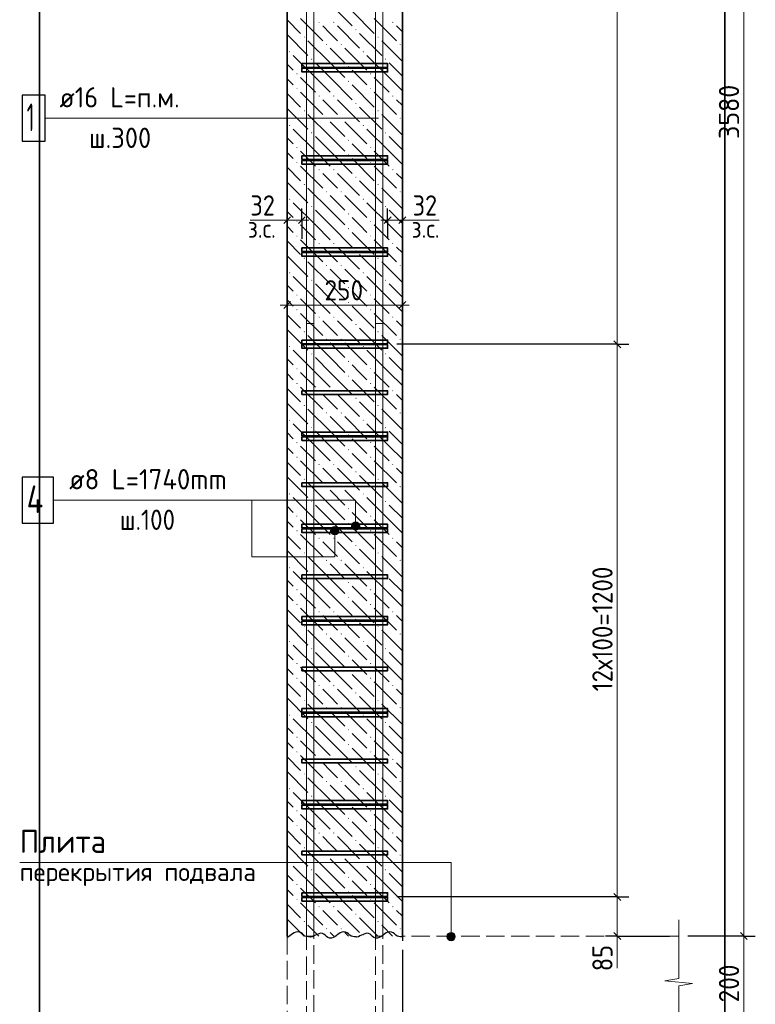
# Model space of a CAD drawing. Header units: millimetres. Extents: x 0 to 42000, y 0 to 29700.
# Tile 5 of 21: x 13305 to 21289, y 5391 to 16079. Entities that reach past the tile are written whole.
import ezdxf

# ---------------------------------------------------------------- set-up
doc = ezdxf.new("R2010")
doc.units = ezdxf.units.MM
doc.linetypes.add('______2', pattern=[270, 200, -70])
doc.linetypes.add('______5', pattern=[1100, 800, -100, 100, -100])
for name, color, linetype, lineweight in [('S1 Продольная арматура', 52, 'Continuous', 25), ('Standard', 7, 'Continuous', 25), ('Выпуски арматуры Г-обр.', 52, 'Continuous', 25), ('ЖБ Перекрытие верхний уровень', 7, 'Continuous', 18), ('Затяжка', 52, 'Continuous', 25), ('Оси', 7, '______5', 13), ('Позиционная метка диаметр_ шаг', 7, 'Continuous', 13), ('Позиционная метка линия выноска', 7, 'Continuous', 13), ('Примечания', 7, 'Continuous', 13), ('Размерная выноска', 7, 'Continuous', 13), ('Хомут', 52, 'Continuous', 25)]:
    doc.layers.add(name, color=color, linetype=linetype, lineweight=lineweight)
doc.layers.add('ЖБ Пилон', color=7, linetype='______2', lineweight=13, true_color=0xa0a0a0)
doc.styles.add('ISOCPEUR', font='txt')

msp = doc.modelspace()

# ---------------------------------------------------------------- hatches: boundary and pattern name
at = {"layer": 'ЖБ Пилон', "linetype": 'Continuous', "lineweight": 18, "transparency": 33554687}
for points in [[(16548, 16051), (16554, 16057), (16561, 16051), (16554, 16044)], [(16708, 16051), (16714, 16057), (16721, 16051), (16714, 16044)], [(17348, 16051), (17354, 16057), (17361, 16051), (17354, 16044)], [(16948, 15971), (16954, 15977), (16961, 15971), (16954, 15964)], [(16388, 15891), (16394, 15897), (16401, 15891), (16394, 15884)], [(17188, 15891), (17194, 15897), (17201, 15891), (17194, 15884)], [(16228, 15731), (16234, 15737), (16241, 15731), (16234, 15724)], [(16628, 15811), (16634, 15817), (16641, 15811), (16634, 15804)], [(16788, 15811), (16794, 15817), (16801, 15811), (16794, 15804)], [(17028, 15731), (17034, 15737), (17041, 15731), (17034, 15724)], [(17428, 15811), (17434, 15817), (17441, 15811), (17434, 15804)], [(16468, 15651), (16474, 15657), (16481, 15651), (16474, 15644)], [(17268, 15651), (17274, 15657), (17281, 15651), (17274, 15644)], [(16868, 15571), (16874, 15577), (16881, 15571), (16874, 15564)], [(16308, 15491), (16314, 15497), (16321, 15491), (16314, 15484)], [(16868, 15411), (16874, 15417), (16881, 15411), (16874, 15404)], [(17108, 15491), (17114, 15497), (17121, 15491), (17114, 15484)], [(16308, 15331), (16314, 15337), (16321, 15331), (16314, 15324)], [(17108, 15331), (17114, 15337), (17121, 15331), (17114, 15324)], [(16548, 15251), (16554, 15257), (16561, 15251), (16554, 15244)], [(16708, 15251), (16714, 15257), (16721, 15251), (16714, 15244)], [(16948, 15171), (16954, 15177), (16961, 15171), (16954, 15164)], [(17348, 15251), (17354, 15257), (17361, 15251), (17354, 15244)], [(16388, 15091), (16394, 15097), (16401, 15091), (16394, 15084)], [(17188, 15091), (17194, 15097), (17201, 15091), (17194, 15084)], [(16628, 15011), (16634, 15017), (16641, 15011), (16634, 15004)], [(16788, 15011), (16794, 15017), (16801, 15011), (16794, 15004)], [(17428, 15011), (17434, 15017), (17441, 15011), (17434, 15004)], [(16228, 14931), (16234, 14937), (16241, 14931), (16234, 14924)], [(16468, 14851), (16474, 14857), (16481, 14851), (16474, 14844)], [(17028, 14931), (17034, 14937), (17041, 14931), (17034, 14924)], [(17268, 14851), (17274, 14857), (17281, 14851), (17274, 14844)], [(16868, 14771), (16874, 14777), (16881, 14771), (16874, 14764)], [(16308, 14691), (16314, 14697), (16321, 14691), (16314, 14684)], [(17108, 14691), (17114, 14697), (17121, 14691), (17114, 14684)], [(16308, 14531), (16314, 14537), (16321, 14531), (16314, 14524)], [(16868, 14611), (16874, 14617), (16881, 14611), (16874, 14604)], [(17108, 14531), (17114, 14537), (17121, 14531), (17114, 14524)], [(16548, 14451), (16554, 14457), (16561, 14451), (16554, 14444)], [(16708, 14451), (16714, 14457), (16721, 14451), (16714, 14444)], [(17348, 14451), (17354, 14457), (17361, 14451), (17354, 14444)], [(16948, 14371), (16954, 14377), (16961, 14371), (16954, 14364)], [(16388, 14291), (16394, 14297), (16401, 14291), (16394, 14284)], [(16628, 14211), (16634, 14217), (16641, 14211), (16634, 14204)], [(16788, 14211), (16794, 14217), (16801, 14211), (16794, 14204)], [(17188, 14291), (17194, 14297), (17201, 14291), (17194, 14284)], [(17428, 14211), (17434, 14217), (17441, 14211), (17434, 14204)], [(16228, 14131), (16234, 14137), (16241, 14131), (16234, 14124)], [(17028, 14131), (17034, 14137), (17041, 14131), (17034, 14124)], [(16468, 14051), (16474, 14057), (16481, 14051), (16474, 14044)], [(17268, 14051), (17274, 14057), (17281, 14051), (17274, 14044)], [(16308, 13891), (16314, 13897), (16321, 13891), (16314, 13884)], [(16868, 13971), (16874, 13977), (16881, 13971), (16874, 13964)], [(17108, 13891), (17114, 13897), (17121, 13891), (17114, 13884)], [(16868, 13811), (16874, 13817), (16881, 13811), (16874, 13804)], [(16308, 13731), (16314, 13737), (16321, 13731), (16314, 13724)], [(17108, 13731), (17114, 13737), (17121, 13731), (17114, 13724)], [(16548, 13651), (16554, 13657), (16561, 13651), (16554, 13644)], [(16708, 13651), (16714, 13657), (16721, 13651), (16714, 13644)], [(16948, 13571), (16954, 13577), (16961, 13571), (16954, 13564)], [(17348, 13651), (17354, 13657), (17361, 13651), (17354, 13644)], [(16388, 13491), (16394, 13497), (16401, 13491), (16394, 13484)], [(17188, 13491), (17194, 13497), (17201, 13491), (17194, 13484)], [(16628, 13411), (16634, 13417), (16641, 13411), (16634, 13404)], [(16788, 13411), (16794, 13417), (16801, 13411), (16794, 13404)], [(17428, 13411), (17434, 13417), (17441, 13411), (17434, 13404)], [(16228, 13331), (16234, 13337), (16241, 13331), (16234, 13324)], [(16468, 13251), (16474, 13257), (16481, 13251), (16474, 13244)], [(17028, 13331), (17034, 13337), (17041, 13331), (17034, 13324)], [(17268, 13251), (17274, 13257), (17281, 13251), (17274, 13244)], [(16868, 13171), (16874, 13177), (16881, 13171), (16874, 13164)], [(16308, 13091), (16314, 13097), (16321, 13091), (16314, 13084)], [(17108, 13091), (17114, 13097), (17121, 13091), (17114, 13084)], [(16308, 12931), (16314, 12937), (16321, 12931), (16314, 12924)], [(16868, 13011), (16874, 13017), (16881, 13011), (16874, 13004)], [(17108, 12931), (17114, 12937), (17121, 12931), (17114, 12924)], [(16548, 12851), (16554, 12857), (16561, 12851), (16554, 12844)], [(16708, 12851), (16714, 12857), (16721, 12851), (16714, 12844)], [(17348, 12851), (17354, 12857), (17361, 12851), (17354, 12844)], [(16948, 12771), (16954, 12777), (16961, 12771), (16954, 12764)], [(16388, 12691), (16394, 12697), (16401, 12691), (16394, 12684)], [(16628, 12611), (16634, 12617), (16641, 12611), (16634, 12604)], [(16788, 12611), (16794, 12617), (16801, 12611), (16794, 12604)], [(17188, 12691), (17194, 12697), (17201, 12691), (17194, 12684)], [(17428, 12611), (17434, 12617), (17441, 12611), (17434, 12604)], [(16228, 12531), (16234, 12537), (16241, 12531), (16234, 12524)], [(17028, 12531), (17034, 12537), (17041, 12531), (17034, 12524)], [(16468, 12451), (16474, 12457), (16481, 12451), (16474, 12444)], [(17268, 12451), (17274, 12457), (17281, 12451), (17274, 12444)], [(16308, 12291), (16314, 12297), (16321, 12291), (16314, 12284)], [(16868, 12371), (16874, 12377), (16881, 12371), (16874, 12364)], [(17108, 12291), (17114, 12297), (17121, 12291), (17114, 12284)], [(16868, 12211), (16874, 12217), (16881, 12211), (16874, 12204)], [(16308, 12131), (16314, 12137), (16321, 12131), (16314, 12124)], [(17108, 12131), (17114, 12137), (17121, 12131), (17114, 12124)], [(16548, 12051), (16554, 12057), (16561, 12051), (16554, 12044)], [(16708, 12051), (16714, 12057), (16721, 12051), (16714, 12044)], [(16948, 11971), (16954, 11977), (16961, 11971), (16954, 11964)], [(17348, 12051), (17354, 12057), (17361, 12051), (17354, 12044)], [(16388, 11891), (16394, 11897), (16401, 11891), (16394, 11884)], [(17188, 11891), (17194, 11897), (17201, 11891), (17194, 11884)], [(16628, 11811), (16634, 11817), (16641, 11811), (16634, 11804)], [(16788, 11811), (16794, 11817), (16801, 11811), (16794, 11804)], [(17428, 11811), (17434, 11817), (17441, 11811), (17434, 11804)], [(16228, 11731), (16234, 11737), (16241, 11731), (16234, 11724)], [(16468, 11651), (16474, 11657), (16481, 11651), (16474, 11644)], [(17028, 11731), (17034, 11737), (17041, 11731), (17034, 11724)], [(17268, 11651), (17274, 11657), (17281, 11651), (17274, 11644)], [(16868, 11571), (16874, 11577), (16881, 11571), (16874, 11564)], [(16308, 11491), (16314, 11497), (16321, 11491), (16314, 11484)], [(17108, 11491), (17114, 11497), (17121, 11491), (17114, 11484)], [(16308, 11331), (16314, 11337), (16321, 11331), (16314, 11324)], [(16868, 11411), (16874, 11417), (16881, 11411), (16874, 11404)], [(17108, 11331), (17114, 11337), (17121, 11331), (17114, 11324)], [(16548, 11251), (16554, 11257), (16561, 11251), (16554, 11244)], [(16708, 11251), (16714, 11257), (16721, 11251), (16714, 11244)], [(17348, 11251), (17354, 11257), (17361, 11251), (17354, 11244)], [(16948, 11171), (16954, 11177), (16961, 11171), (16954, 11164)], [(16388, 11091), (16394, 11097), (16401, 11091), (16394, 11084)], [(16628, 11011), (16634, 11017), (16641, 11011), (16634, 11004)], [(16788, 11011), (16794, 11017), (16801, 11011), (16794, 11004)], [(17188, 11091), (17194, 11097), (17201, 11091), (17194, 11084)], [(17428, 11011), (17434, 11017), (17441, 11011), (17434, 11004)], [(16228, 10931), (16234, 10937), (16241, 10931), (16234, 10924)], [(17028, 10931), (17034, 10937), (17041, 10931), (17034, 10924)], [(16468, 10851), (16474, 10857), (16481, 10851), (16474, 10844)], [(17268, 10851), (17274, 10857), (17281, 10851), (17274, 10844)], [(16308, 10691), (16314, 10697), (16321, 10691), (16314, 10684)], [(16868, 10771), (16874, 10777), (16881, 10771), (16874, 10764)], [(17108, 10691), (17114, 10697), (17121, 10691), (17114, 10684)], [(16868, 10611), (16874, 10617), (16881, 10611), (16874, 10604)], [(16308, 10531), (16314, 10537), (16321, 10531), (16314, 10524)], [(17108, 10531), (17114, 10537), (17121, 10531), (17114, 10524)], [(16548, 10451), (16554, 10457), (16561, 10451), (16554, 10444)], [(16708, 10451), (16714, 10457), (16721, 10451), (16714, 10444)], [(16948, 10371), (16954, 10377), (16961, 10371), (16954, 10364)], [(17348, 10451), (17354, 10457), (17361, 10451), (17354, 10444)], [(16388, 10291), (16394, 10297), (16401, 10291), (16394, 10284)], [(17188, 10291), (17194, 10297), (17201, 10291), (17194, 10284)], [(16628, 10211), (16634, 10217), (16641, 10211), (16634, 10204)], [(16788, 10211), (16794, 10217), (16801, 10211), (16794, 10204)], [(17428, 10211), (17434, 10217), (17441, 10211), (17434, 10204)], [(16228, 10131), (16234, 10137), (16241, 10131), (16234, 10124)], [(16468, 10051), (16474, 10057), (16481, 10051), (16474, 10044)], [(17028, 10131), (17034, 10137), (17041, 10131), (17034, 10124)], [(17268, 10051), (17274, 10057), (17281, 10051), (17274, 10044)], [(16868, 9971), (16874, 9977), (16881, 9971), (16874, 9964)], [(16308, 9891), (16314, 9897), (16321, 9891), (16314, 9884)], [(17108, 9891), (17114, 9897), (17121, 9891), (17114, 9884)], [(16308, 9731), (16314, 9737), (16321, 9731), (16314, 9724)], [(16868, 9811), (16874, 9817), (16881, 9811), (16874, 9804)], [(17108, 9731), (17114, 9737), (17121, 9731), (17114, 9724)], [(16548, 9651), (16554, 9657), (16561, 9651), (16554, 9644)], [(16708, 9651), (16714, 9657), (16721, 9651), (16714, 9644)], [(17348, 9651), (17354, 9657), (17361, 9651), (17354, 9644)], [(16948, 9571), (16954, 9577), (16961, 9571), (16954, 9564)], [(16388, 9491), (16394, 9497), (16401, 9491), (16394, 9484)], [(16628, 9411), (16634, 9417), (16641, 9411), (16634, 9404)], [(16788, 9411), (16794, 9417), (16801, 9411), (16794, 9404)], [(17188, 9491), (17194, 9497), (17201, 9491), (17194, 9484)], [(17428, 9411), (17434, 9417), (17441, 9411), (17434, 9404)], [(16228, 9331), (16234, 9337), (16241, 9331), (16234, 9324)], [(17028, 9331), (17034, 9337), (17041, 9331), (17034, 9324)], [(16468, 9251), (16474, 9257), (16481, 9251), (16474, 9244)], [(17268, 9251), (17274, 9257), (17281, 9251), (17274, 9244)], [(16308, 9091), (16314, 9097), (16321, 9091), (16314, 9084)], [(16868, 9171), (16874, 9177), (16881, 9171), (16874, 9164)], [(17108, 9091), (17114, 9097), (17121, 9091), (17114, 9084)], [(16868, 9011), (16874, 9017), (16881, 9011), (16874, 9004)], [(16308, 8931), (16314, 8937), (16321, 8931), (16314, 8924)], [(17108, 8931), (17114, 8937), (17121, 8931), (17114, 8924)], [(16548, 8851), (16554, 8857), (16561, 8851), (16554, 8844)], [(16708, 8851), (16714, 8857), (16721, 8851), (16714, 8844)], [(16948, 8771), (16954, 8777), (16961, 8771), (16954, 8764)], [(17348, 8851), (17354, 8857), (17361, 8851), (17354, 8844)], [(16388, 8691), (16394, 8697), (16401, 8691), (16394, 8684)], [(17188, 8691), (17194, 8697), (17201, 8691), (17194, 8684)], [(16628, 8611), (16634, 8617), (16641, 8611), (16634, 8604)], [(16788, 8611), (16794, 8617), (16801, 8611), (16794, 8604)], [(17428, 8611), (17434, 8617), (17441, 8611), (17434, 8604)], [(16228, 8531), (16234, 8537), (16241, 8531), (16234, 8524)], [(16468, 8451), (16474, 8457), (16481, 8451), (16474, 8444)], [(17028, 8531), (17034, 8537), (17041, 8531), (17034, 8524)], [(17268, 8451), (17274, 8457), (17281, 8451), (17274, 8444)], [(16868, 8371), (16874, 8377), (16881, 8371), (16874, 8364)], [(16308, 8291), (16314, 8297), (16321, 8291), (16314, 8284)], [(17108, 8291), (17114, 8297), (17121, 8291), (17114, 8284)], [(16308, 8131), (16314, 8137), (16321, 8131), (16314, 8124)], [(16868, 8211), (16874, 8217), (16881, 8211), (16874, 8204)], [(17108, 8131), (17114, 8137), (17121, 8131), (17114, 8124)], [(16548, 8051), (16554, 8057), (16561, 8051), (16554, 8044)], [(16708, 8051), (16714, 8057), (16721, 8051), (16714, 8044)], [(17348, 8051), (17354, 8057), (17361, 8051), (17354, 8044)], [(16948, 7971), (16954, 7977), (16961, 7971), (16954, 7964)], [(16388, 7891), (16394, 7897), (16401, 7891), (16394, 7884)], [(16628, 7811), (16634, 7817), (16641, 7811), (16634, 7804)], [(16788, 7811), (16794, 7817), (16801, 7811), (16794, 7804)], [(17188, 7891), (17194, 7897), (17201, 7891), (17194, 7884)], [(17428, 7811), (17434, 7817), (17441, 7811), (17434, 7804)], [(16228, 7731), (16234, 7737), (16241, 7731), (16234, 7724)], [(17028, 7731), (17034, 7737), (17041, 7731), (17034, 7724)], [(16468, 7651), (16474, 7657), (16481, 7651), (16474, 7644)], [(17268, 7651), (17274, 7657), (17281, 7651), (17274, 7644)], [(16308, 7491), (16314, 7497), (16321, 7491), (16314, 7484)], [(16868, 7571), (16874, 7577), (16881, 7571), (16874, 7564)], [(17108, 7491), (17114, 7497), (17121, 7491), (17114, 7484)], [(16868, 7411), (16874, 7417), (16881, 7411), (16874, 7404)], [(16308, 7331), (16314, 7337), (16321, 7331), (16314, 7324)], [(17108, 7331), (17114, 7337), (17121, 7331), (17114, 7324)], [(16548, 7251), (16554, 7257), (16561, 7251), (16554, 7244)], [(16708, 7251), (16714, 7257), (16721, 7251), (16714, 7244)], [(16948, 7171), (16954, 7177), (16961, 7171), (16954, 7164)], [(17348, 7251), (17354, 7257), (17361, 7251), (17354, 7244)], [(16388, 7091), (16394, 7097), (16401, 7091), (16394, 7084)], [(17188, 7091), (17194, 7097), (17201, 7091), (17194, 7084)], [(16628, 7011), (16634, 7017), (16641, 7011), (16634, 7004)], [(16788, 7011), (16794, 7017), (16801, 7011), (16794, 7004)], [(17428, 7011), (17434, 7017), (17441, 7011), (17434, 7004)], [(16228, 6931), (16234, 6937), (16241, 6931), (16234, 6924)], [(16468, 6851), (16474, 6857), (16481, 6851), (16474, 6844)], [(17028, 6931), (17034, 6937), (17041, 6931), (17034, 6924)], [(17268, 6851), (17274, 6857), (17281, 6851), (17274, 6844)], [(16868, 6771), (16874, 6777), (16881, 6771), (16874, 6764)], [(16308, 6691), (16314, 6697), (16321, 6691), (16314, 6684)], [(17108, 6691), (17114, 6697), (17121, 6691), (17114, 6684)], [(16308, 6531), (16314, 6537), (16321, 6531), (16314, 6524)], [(16868, 6611), (16874, 6617), (16881, 6611), (16874, 6604)], [(17108, 6531), (17114, 6537), (17121, 6531), (17114, 6524)], [(16548, 6451), (16554, 6457), (16561, 6451), (16554, 6444)], [(16708, 6451), (16714, 6457), (16721, 6451), (16714, 6444)], [(17348, 6451), (17354, 6457), (17361, 6451), (17354, 6444)], [(16948, 6371), (16954, 6377), (16961, 6371), (16954, 6364)], [(16388, 6291), (16394, 6297), (16401, 6291), (16394, 6284)], [(16628, 6211), (16634, 6217), (16641, 6211), (16634, 6204)], [(16788, 6211), (16794, 6217), (16801, 6211), (16794, 6204)], [(17188, 6291), (17194, 6297), (17201, 6291), (17194, 6284)], [(17428, 6211), (17434, 6217), (17441, 6211), (17434, 6204)], [(16228, 6132), (16234, 6137), (16240, 6132)], [(17028, 6132), (17034, 6137), (17040, 6132)]]:
    msp.add_hatch(color=7, dxfattribs=at).paths.add_polyline_path(points, flags=16)
at = {"layer": 'Позиционная метка линия выноска', "linetype": 'Continuous', "lineweight": 13, "transparency": 33554687}
for points in [[(16990, 10604), (16912, 10604), (16906, 10582)], [(16990, 10604), (16906, 10582), (16996, 10582)], [(16996, 10582), (16906, 10582), (16912, 10559)], [(16974, 10620), (16929, 10620), (16912, 10604)], [(16974, 10620), (16912, 10604), (16990, 10604)], [(16996, 10582), (16912, 10559), (16990, 10559)], [(16929, 10620), (16974, 10620), (16951, 10627)], [(16680, 10532), (16770, 10532), (16763, 10554)], [(16680, 10532), (16763, 10554), (16686, 10554)], [(16686, 10509), (16770, 10532), (16680, 10532)], [(16686, 10554), (16763, 10554), (16747, 10570)], [(16686, 10554), (16747, 10570), (16702, 10570)], [(16686, 10509), (16763, 10509), (16770, 10532)], [(16702, 10493), (16763, 10509), (16686, 10509)], [(16702, 10570), (16747, 10570), (16725, 10577)], [(16702, 10493), (16747, 10493), (16763, 10509)], [(16747, 10493), (16702, 10493), (16725, 10487)], [(16990, 10559), (16912, 10559), (16929, 10543)], [(16990, 10559), (16929, 10543), (16974, 10543)], [(16974, 10543), (16929, 10543), (16951, 10537)], [(17942, 6127), (18032, 6127), (18026, 6149)], [(17942, 6127), (18026, 6149), (17948, 6149)], [(17948, 6104), (18032, 6127), (17942, 6127)], [(17948, 6149), (18026, 6149), (18009, 6165)], [(17948, 6149), (18009, 6165), (17964, 6165)], [(17948, 6104), (18026, 6104), (18032, 6127)], [(17964, 6088), (18026, 6104), (17948, 6104)], [(17964, 6165), (18009, 6165), (17987, 6172)], [(17964, 6088), (18009, 6088), (18026, 6104)], [(18009, 6088), (17964, 6088), (17987, 6082)]]:
    msp.add_hatch(color=7, dxfattribs=at).paths.add_polyline_path(points)

# ---------------------------------------------------------------- linework, layer by layer
at = {"layer": 'S1 Продольная арматура', "color": 7, "linetype": 'Continuous', "lineweight": 18, "transparency": 33554687}
for points in [[(16418, 6132), (16418, 24462), (16425, 24513), (16442, 24565), (16469, 24613), (16502, 24653), (16542, 24686), (16590, 24713), (16642, 24730), (16692, 24737), (19998, 24737), (19998, 24657), (16698, 24657), (16660, 24652), (16622, 24639), (16587, 24619), (16559, 24596), (16535, 24567), (16516, 24532), (16503, 24494), (16498, 24457), (16498, 6132), (16418, 6132)], [(16418, 6132), (16418, 24462), (16425, 24513), (16442, 24565), (16469, 24613), (16502, 24653), (16542, 24686), (16590, 24713), (16642, 24730), (16692, 24737), (19998, 24737), (19998, 24657), (16698, 24657), (16660, 24652), (16622, 24639), (16587, 24619), (16559, 24596), (16535, 24567), (16516, 24532), (16503, 24494), (16498, 24457), (16498, 6132), (16418, 6132)], [(16418, 6132), (16418, 24462), (16425, 24513), (16442, 24565), (16469, 24613), (16502, 24653), (16542, 24686), (16590, 24713), (16642, 24730), (16692, 24737), (19998, 24737), (19998, 24657), (16698, 24657), (16660, 24652), (16622, 24639), (16587, 24619), (16559, 24596), (16535, 24567), (16516, 24532), (16503, 24494), (16498, 24457), (16498, 6132), (16418, 6132)], [(16418, 6132), (16418, 24462), (16425, 24513), (16442, 24565), (16469, 24613), (16502, 24653), (16542, 24686), (16590, 24713), (16642, 24730), (16692, 24737), (19998, 24737), (19998, 24657), (16698, 24657), (16660, 24652), (16622, 24639), (16587, 24619), (16559, 24596), (16535, 24567), (16516, 24532), (16503, 24494), (16498, 24457), (16498, 6132), (16418, 6132)], [(16418, 6132), (16418, 24462), (16425, 24513), (16442, 24565), (16469, 24613), (16502, 24653), (16542, 24686), (16590, 24713), (16642, 24730), (16692, 24737), (19998, 24737), (19998, 24657), (16698, 24657), (16660, 24652), (16622, 24639), (16587, 24619), (16559, 24596), (16535, 24567), (16516, 24532), (16503, 24494), (16498, 24457), (16498, 6132), (16418, 6132)], [(16418, 6132), (16418, 24462), (16425, 24513), (16442, 24565), (16469, 24613), (16502, 24653), (16542, 24686), (16590, 24713), (16642, 24730), (16692, 24737), (19998, 24737), (19998, 24657), (16698, 24657), (16660, 24652), (16622, 24639), (16587, 24619), (16559, 24596), (16535, 24567), (16516, 24532), (16503, 24494), (16498, 24457), (16498, 6132), (16418, 6132)], [(17168, 6132), (17168, 24362), (17175, 24413), (17192, 24465), (17219, 24513), (17252, 24553), (17292, 24586), (17340, 24613), (17392, 24630), (17442, 24637), (20498, 24637), (20498, 24557), (17448, 24557), (17410, 24552), (17372, 24539), (17337, 24519), (17309, 24496), (17285, 24467), (17266, 24432), (17253, 24394), (17248, 24357), (17248, 6132), (17168, 6132)], [(17168, 6132), (17168, 24362), (17175, 24413), (17192, 24465), (17219, 24513), (17252, 24553), (17292, 24586), (17340, 24613), (17392, 24630), (17442, 24637), (20498, 24637), (20498, 24557), (17448, 24557), (17410, 24552), (17372, 24539), (17337, 24519), (17309, 24496), (17285, 24467), (17266, 24432), (17253, 24394), (17248, 24357), (17248, 6132), (17168, 6132)], [(17168, 6132), (17168, 24362), (17175, 24413), (17192, 24465), (17219, 24513), (17252, 24553), (17292, 24586), (17340, 24613), (17392, 24630), (17442, 24637), (20498, 24637), (20498, 24557), (17448, 24557), (17410, 24552), (17372, 24539), (17337, 24519), (17309, 24496), (17285, 24467), (17266, 24432), (17253, 24394), (17248, 24357), (17248, 6132), (17168, 6132)], [(17168, 6132), (17168, 24362), (17175, 24413), (17192, 24465), (17219, 24513), (17252, 24553), (17292, 24586), (17340, 24613), (17392, 24630), (17442, 24637), (20498, 24637), (20498, 24557), (17448, 24557), (17410, 24552), (17372, 24539), (17337, 24519), (17309, 24496), (17285, 24467), (17266, 24432), (17253, 24394), (17248, 24357), (17248, 6132), (17168, 6132)], [(17168, 6132), (17168, 24362), (17175, 24413), (17192, 24465), (17219, 24513), (17252, 24553), (17292, 24586), (17340, 24613), (17392, 24630), (17442, 24637), (20498, 24637), (20498, 24557), (17448, 24557), (17410, 24552), (17372, 24539), (17337, 24519), (17309, 24496), (17285, 24467), (17266, 24432), (17253, 24394), (17248, 24357), (17248, 6132), (17168, 6132)], [(17168, 6132), (17168, 24362), (17175, 24413), (17192, 24465), (17219, 24513), (17252, 24553), (17292, 24586), (17340, 24613), (17392, 24630), (17442, 24637), (20498, 24637), (20498, 24557), (17448, 24557), (17410, 24552), (17372, 24539), (17337, 24519), (17309, 24496), (17285, 24467), (17266, 24432), (17253, 24394), (17248, 24357), (17248, 6132), (17168, 6132)]]:
    msp.add_lwpolyline(points, dxfattribs=at)
at = {"layer": 'S1 Продольная арматура', "color": 7, "linetype": 'Continuous', "lineweight": 25, "transparency": 33554687}
msp.add_lwpolyline([(13330, 14760), (13580, 14760), (13580, 15260), (13330, 15260), (13330, 14760)], dxfattribs=at)
at = {"layer": 'Standard', "color": 7, "linetype": 'Continuous', "lineweight": 13, "transparency": 33554687}
for p, q in [((21164, 24032), (21164, 6132)), ((19790, 12557), (19790, 23557)), ((16208, 13903), (16133, 13903)), ((16368, 13903), (16208, 13903)), ((16368, 13903), (16443, 13903)), ((17298, 13903), (17223, 13903)), ((17298, 13903), (17458, 13903)), ((17458, 13903), (17533, 13903)), ((16208, 12982), (16133, 12982)), ((16208, 12982), (17458, 12982)), ((17458, 12982), (17533, 12982)), ((19790, 6557), (19790, 12557)), ((19790, 6132), (19790, 6557)), ((19790, 6132), (19790, 6057)), ((21164, 6132), (21164, 5132))]:
    msp.add_line(p, q, dxfattribs=at)
at = {"layer": 'Standard', "color": 7, "linetype": 'Continuous', "lineweight": -3, "transparency": 33554687}
for p, q in [((16208, 13903), (16208, 14028)), ((16368, 13903), (16368, 14028)), ((17298, 13903), (17298, 14028)), ((17458, 13903), (17458, 14028)), ((16208, 13903), (16208, 13778)), ((16208, 13903), (16208, 13903)), ((16368, 13903), (16368, 13778)), ((16368, 13903), (16368, 13702)), ((17298, 13903), (17298, 13778)), ((17298, 13903), (17298, 13702)), ((17458, 13903), (17458, 13778)), ((17458, 13903), (17458, 13903)), ((16208, 12982), (16208, 13107)), ((17458, 12982), (17458, 13107)), ((16208, 12982), (16208, 12857)), ((16208, 12982), (16208, 12982)), ((17458, 12982), (17458, 12857)), ((17458, 12982), (17458, 12982)), ((19790, 12557), (19665, 12557)), ((19790, 12557), (19915, 12557)), ((19790, 6557), (19665, 6557)), ((19790, 6557), (19915, 6557)), ((19790, 6132), (19665, 6132)), ((19790, 6132), (19915, 6132)), ((21164, 6132), (21039, 6132)), ((21164, 6132), (21289, 6132))]:
    msp.add_line(p, q, dxfattribs=at)
at = {"layer": 'Standard', "color": 7, "linetype": 'Continuous', "lineweight": 25, "transparency": 33554687}
for p, q in [((16245, 13941), (16170, 13866)), ((16405, 13941), (16330, 13866)), ((17260, 13866), (17335, 13941)), ((17420, 13866), (17495, 13941)), ((16170, 12944), (16245, 13019)), ((17420, 12944), (17495, 13019)), ((19828, 12519), (19753, 12594)), ((19828, 6519), (19753, 6594)), ((19828, 6094), (19753, 6169)), ((21127, 6169), (21202, 6094))]:
    msp.add_line(p, q, dxfattribs=at)
at = {"layer": 'Standard', "color": 254, "linetype": 'Continuous', "lineweight": 35, "true_color": 0xc4c4ff, "transparency": 33554687}
msp.add_lwpolyline([(13518, 3632), (20958, 3632), (20958, 26033), (13518, 26033), (13518, 3632)], dxfattribs=at)
at = {"layer": 'Standard', "color": 7, "linetype": 'Continuous', "lineweight": -3, "transparency": 33554687}
for points in [[(19790, 12557), (19773, 12557), (19773, 12557), (19773, 12557), (19773, 12557), (19773, 12557), (19773, 12557), (17398, 12557)], [(19790, 6557), (19773, 6557), (19773, 6557), (19773, 6557), (19773, 6557), (19773, 6557), (19773, 6557), (19773, 6557), (19773, 6557), (17398, 6557)], [(19790, 6132), (19830, 6132), (19830, 6132), (20358, 6132)], [(21164, 6132), (21147, 6132), (21147, 6132), (20558, 6132)]]:
    msp.add_lwpolyline(points, dxfattribs=at)
at = {"layer": 'Выпуски арматуры Г-обр.', "color": 7, "linetype": '______2', "lineweight": 13, "transparency": 33554687}
for points in [[(16498, 12782), (16498, 4092), (16418, 4092), (16418, 12782), (16498, 12782)], [(16498, 12782), (16498, 4092), (16418, 4092), (16418, 12782), (16498, 12782)], [(16498, 12782), (16498, 4092), (16418, 4092), (16418, 12782), (16498, 12782)], [(16498, 12782), (16498, 4092), (16418, 4092), (16418, 12782), (16498, 12782)], [(16498, 12782), (16498, 4092), (16418, 4092), (16418, 12782), (16498, 12782)], [(16498, 12782), (16498, 4092), (16418, 4092), (16418, 12782), (16498, 12782)], [(17248, 12782), (17248, 4092), (17168, 4092), (17168, 12782), (17248, 12782)], [(17248, 12782), (17248, 4092), (17168, 4092), (17168, 12782), (17248, 12782)], [(17248, 12782), (17248, 4092), (17168, 4092), (17168, 12782), (17248, 12782)], [(17248, 12782), (17248, 4092), (17168, 4092), (17168, 12782), (17248, 12782)], [(17248, 12782), (17248, 4092), (17168, 4092), (17168, 12782), (17248, 12782)], [(17248, 12782), (17248, 4092), (17168, 4092), (17168, 12782), (17248, 12782)]]:
    msp.add_lwpolyline(points, dxfattribs=at)
at = {"layer": 'ЖБ Перекрытие верхний уровень', "color": 7, "linetype": '______2', "lineweight": 18, "transparency": 33554687}
for p, q in [((16208, 6132), (16208, 5132)), ((20458, 6132), (17458, 6132))]:
    msp.add_line(p, q, dxfattribs=at)
at = {"layer": 'ЖБ Пилон', "color": 7, "linetype": 'Continuous', "lineweight": 35, "transparency": 33554687}
for p, q in [((16208, 24032), (16208, 6132)), ((17458, 6132), (17458, 24032))]:
    msp.add_line(p, q, dxfattribs=at)
at = {"layer": 'ЖБ Пилон', "color": 9, "linetype": 'Continuous', "lineweight": 18, "true_color": 0xc7c7c7, "transparency": 33554687}
for p, q in [((16674, 16251), (16914, 16011)), ((16914, 16171), (17154, 15931)), ((16208, 16077), (16354, 15931)), ((16354, 16091), (16594, 15851)), ((17154, 16091), (17394, 15851)), ((16674, 15931), (16594, 16011)), ((16754, 15851), (16674, 15931)), ((16754, 16011), (16994, 15771)), ((16994, 15931), (17234, 15691)), ((17458, 15947), (17394, 16011)), ((16208, 15917), (16434, 15691)), ((16674, 15611), (16434, 15851)), ((17458, 15627), (17234, 15851)), ((16674, 15771), (16834, 15611)), ((16834, 15771), (17074, 15531)), ((16514, 15451), (16274, 15691)), ((16514, 15611), (16674, 15451)), ((16674, 15611), (16834, 15451)), ((17314, 15451), (17074, 15691)), ((17314, 15611), (17458, 15467)), ((16208, 15597), (16274, 15531)), ((16994, 15451), (16914, 15531)), ((16274, 15371), (16208, 15437)), ((16354, 15451), (16514, 15291)), ((16514, 15451), (16674, 15291)), ((16674, 15451), (16914, 15211)), ((17074, 15371), (16994, 15451)), ((17154, 15451), (17314, 15291)), ((17314, 15451), (17458, 15307)), ((16354, 15291), (16594, 15051)), ((16914, 15371), (17154, 15131)), ((17154, 15291), (17394, 15051)), ((16208, 15277), (16354, 15131)), ((16674, 15131), (16594, 15211)), ((16754, 15211), (16994, 14971)), ((17458, 15147), (17394, 15211)), ((16208, 15117), (16434, 14891)), ((16754, 15051), (16674, 15131)), ((16994, 15131), (17234, 14891)), ((16674, 14811), (16434, 15051)), ((16674, 14971), (16834, 14811)), ((16834, 14971), (17074, 14731)), ((17458, 14827), (17234, 15051)), ((16514, 14651), (16274, 14891)), ((17314, 14651), (17074, 14891)), ((16208, 14797), (16274, 14731)), ((16514, 14811), (16674, 14651)), ((16674, 14811), (16834, 14651)), ((17314, 14811), (17458, 14667)), ((16354, 14651), (16514, 14491)), ((16514, 14651), (16674, 14491)), ((16674, 14651), (16914, 14411)), ((16994, 14651), (16914, 14731)), ((17074, 14571), (16994, 14651)), ((17154, 14651), (17314, 14491)), ((17314, 14651), (17458, 14507)), ((16274, 14571), (16208, 14637)), ((16914, 14571), (17154, 14331)), ((16208, 14477), (16354, 14331)), ((16354, 14491), (16594, 14251)), ((17154, 14491), (17394, 14251)), ((16674, 14331), (16594, 14411)), ((16754, 14251), (16674, 14331)), ((16754, 14411), (16994, 14171)), ((16994, 14331), (17234, 14091)), ((17458, 14347), (17394, 14411)), ((16208, 14317), (16434, 14091)), ((16674, 14011), (16434, 14251)), ((17458, 14027), (17234, 14251)), ((16674, 14171), (16834, 14011)), ((16834, 14171), (17074, 13931)), ((16514, 13851), (16274, 14091)), ((16514, 14011), (16674, 13851)), ((16674, 14011), (16834, 13851)), ((17314, 13851), (17074, 14091)), ((17314, 14011), (17458, 13867)), ((16208, 13997), (16274, 13931)), ((16994, 13851), (16914, 13931)), ((16274, 13771), (16208, 13837)), ((16354, 13851), (16514, 13691)), ((16514, 13851), (16674, 13691)), ((16674, 13851), (16914, 13611)), ((17074, 13771), (16994, 13851)), ((17154, 13851), (17314, 13691)), ((17314, 13851), (17458, 13707)), ((16354, 13691), (16594, 13451)), ((16914, 13771), (17154, 13531)), ((17154, 13691), (17394, 13451)), ((16208, 13677), (16354, 13531)), ((16674, 13531), (16594, 13611)), ((16754, 13611), (16994, 13371)), ((17458, 13547), (17394, 13611)), ((16208, 13517), (16434, 13291)), ((16754, 13451), (16674, 13531)), ((16994, 13531), (17234, 13291)), ((16674, 13211), (16434, 13451)), ((16674, 13371), (16834, 13211)), ((16834, 13371), (17074, 13131)), ((17458, 13227), (17234, 13451)), ((16514, 13051), (16274, 13291)), ((17314, 13051), (17074, 13291)), ((16208, 13197), (16274, 13131)), ((16514, 13211), (16674, 13051)), ((16674, 13211), (16834, 13051)), ((17314, 13211), (17458, 13067)), ((16354, 13051), (16514, 12891)), ((16514, 13051), (16674, 12891)), ((16674, 13051), (16914, 12811)), ((16994, 13051), (16914, 13131)), ((17074, 12971), (16994, 13051)), ((17154, 13051), (17314, 12891)), ((17314, 13051), (17458, 12907)), ((16274, 12971), (16208, 13037)), ((16914, 12971), (17154, 12731)), ((16208, 12877), (16354, 12731)), ((16354, 12891), (16594, 12651)), ((17154, 12891), (17394, 12651)), ((16674, 12731), (16594, 12811)), ((16754, 12651), (16674, 12731)), ((16754, 12811), (16994, 12571)), ((16994, 12731), (17234, 12491)), ((17458, 12747), (17394, 12811)), ((16208, 12717), (16434, 12491)), ((16674, 12411), (16434, 12651)), ((17458, 12427), (17234, 12651)), ((16674, 12571), (16834, 12411)), ((16834, 12571), (17074, 12331)), ((16514, 12251), (16274, 12491)), ((16514, 12411), (16674, 12251)), ((16674, 12411), (16834, 12251)), ((17314, 12251), (17074, 12491)), ((17314, 12411), (17458, 12267)), ((16208, 12397), (16274, 12331)), ((16994, 12251), (16914, 12331)), ((16274, 12171), (16208, 12237)), ((16354, 12251), (16514, 12091)), ((16514, 12251), (16674, 12091)), ((16674, 12251), (16914, 12011)), ((17074, 12171), (16994, 12251)), ((17154, 12251), (17314, 12091)), ((17314, 12251), (17458, 12107)), ((16354, 12091), (16594, 11851)), ((16914, 12171), (17154, 11931)), ((17154, 12091), (17394, 11851)), ((16208, 12077), (16354, 11931)), ((16674, 11931), (16594, 12011)), ((16754, 12011), (16994, 11771)), ((17458, 11947), (17394, 12011)), ((16208, 11917), (16434, 11691)), ((16754, 11851), (16674, 11931)), ((16994, 11931), (17234, 11691)), ((16674, 11611), (16434, 11851)), ((16674, 11771), (16834, 11611)), ((16834, 11771), (17074, 11531)), ((17458, 11627), (17234, 11851)), ((16514, 11451), (16274, 11691)), ((17314, 11451), (17074, 11691)), ((16208, 11597), (16274, 11531)), ((16514, 11611), (16674, 11451)), ((16674, 11611), (16834, 11451)), ((17314, 11611), (17458, 11467)), ((16274, 11371), (16208, 11437)), ((16354, 11451), (16514, 11291)), ((16514, 11451), (16674, 11291)), ((16674, 11451), (16914, 11211)), ((16994, 11451), (16914, 11531)), ((17074, 11371), (16994, 11451)), ((17154, 11451), (17314, 11291)), ((17314, 11451), (17458, 11307)), ((16914, 11371), (17154, 11131)), ((16208, 11277), (16354, 11131)), ((16354, 11291), (16594, 11051)), ((17154, 11291), (17394, 11051)), ((16208, 11117), (16434, 10891)), ((16674, 11131), (16594, 11211)), ((16754, 11051), (16674, 11131)), ((16754, 11211), (16994, 10971)), ((16994, 11131), (17234, 10891)), ((17458, 11147), (17394, 11211)), ((16674, 10811), (16434, 11051)), ((17458, 10827), (17234, 11051)), ((16674, 10971), (16834, 10811)), ((16834, 10971), (17074, 10731)), ((16208, 10797), (16274, 10731)), ((16514, 10651), (16274, 10891)), ((16514, 10811), (16674, 10651)), ((16674, 10811), (16834, 10651)), ((17314, 10651), (17074, 10891)), ((17314, 10811), (17458, 10667)), ((16994, 10651), (16914, 10731)), ((16274, 10571), (16208, 10637)), ((16354, 10651), (16514, 10491)), ((16514, 10651), (16674, 10491)), ((16674, 10651), (16914, 10411)), ((17074, 10571), (16994, 10651)), ((17154, 10651), (17314, 10491)), ((17314, 10651), (17458, 10507)), ((16208, 10477), (16354, 10331)), ((16354, 10491), (16594, 10251)), ((16914, 10571), (17154, 10331)), ((17154, 10491), (17394, 10251)), ((16674, 10331), (16594, 10411)), ((16754, 10411), (16994, 10171)), ((17458, 10347), (17394, 10411)), ((16208, 10317), (16434, 10091)), ((16754, 10251), (16674, 10331)), ((16994, 10331), (17234, 10091)), ((16674, 10011), (16434, 10251)), ((16674, 10171), (16834, 10011)), ((16834, 10171), (17074, 9931)), ((17458, 10027), (17234, 10251)), ((16514, 9851), (16274, 10091)), ((17314, 9851), (17074, 10091)), ((16208, 9997), (16274, 9931)), ((16514, 10011), (16674, 9851)), ((16674, 10011), (16834, 9851)), ((17314, 10011), (17458, 9867)), ((16274, 9771), (16208, 9837)), ((16354, 9851), (16514, 9691)), ((16514, 9851), (16674, 9691)), ((16674, 9851), (16914, 9611)), ((16994, 9851), (16914, 9931)), ((17074, 9771), (16994, 9851)), ((17154, 9851), (17314, 9691)), ((17314, 9851), (17458, 9707)), ((16914, 9771), (17154, 9531)), ((16208, 9677), (16354, 9531)), ((16354, 9691), (16594, 9451)), ((17154, 9691), (17394, 9451)), ((16208, 9517), (16434, 9291)), ((16674, 9531), (16594, 9611)), ((16754, 9451), (16674, 9531)), ((16754, 9611), (16994, 9371)), ((16994, 9531), (17234, 9291)), ((17458, 9547), (17394, 9611)), ((16674, 9211), (16434, 9451)), ((17458, 9227), (17234, 9451)), ((16674, 9371), (16834, 9211)), ((16834, 9371), (17074, 9131)), ((16208, 9197), (16274, 9131)), ((16514, 9051), (16274, 9291)), ((16514, 9211), (16674, 9051)), ((16674, 9211), (16834, 9051)), ((17314, 9051), (17074, 9291)), ((17314, 9211), (17458, 9067)), ((16994, 9051), (16914, 9131)), ((16274, 8971), (16208, 9037)), ((16354, 9051), (16514, 8891)), ((16514, 9051), (16674, 8891)), ((16674, 9051), (16914, 8811)), ((17074, 8971), (16994, 9051)), ((17154, 9051), (17314, 8891)), ((17314, 9051), (17458, 8907)), ((16208, 8877), (16354, 8731)), ((16354, 8891), (16594, 8651)), ((16914, 8971), (17154, 8731)), ((17154, 8891), (17394, 8651)), ((16674, 8731), (16594, 8811)), ((16754, 8811), (16994, 8571)), ((17458, 8747), (17394, 8811)), ((16208, 8717), (16434, 8491)), ((16754, 8651), (16674, 8731)), ((16994, 8731), (17234, 8491)), ((16674, 8411), (16434, 8651)), ((16674, 8571), (16834, 8411)), ((16834, 8571), (17074, 8331)), ((17458, 8427), (17234, 8651)), ((16514, 8251), (16274, 8491)), ((17314, 8251), (17074, 8491)), ((16208, 8397), (16274, 8331)), ((16514, 8411), (16674, 8251)), ((16674, 8411), (16834, 8251)), ((17314, 8411), (17458, 8267)), ((16274, 8171), (16208, 8237)), ((16354, 8251), (16514, 8091)), ((16514, 8251), (16674, 8091)), ((16674, 8251), (16914, 8011)), ((16994, 8251), (16914, 8331)), ((17074, 8171), (16994, 8251)), ((17154, 8251), (17314, 8091)), ((17314, 8251), (17458, 8107)), ((16914, 8171), (17154, 7931)), ((16208, 8077), (16354, 7931)), ((16354, 8091), (16594, 7851)), ((17154, 8091), (17394, 7851)), ((16208, 7917), (16434, 7691)), ((16674, 7931), (16594, 8011)), ((16754, 7851), (16674, 7931)), ((16754, 8011), (16994, 7771)), ((16994, 7931), (17234, 7691)), ((17458, 7947), (17394, 8011)), ((16674, 7611), (16434, 7851)), ((17458, 7627), (17234, 7851)), ((16674, 7771), (16834, 7611)), ((16834, 7771), (17074, 7531)), ((16208, 7597), (16274, 7531)), ((16514, 7451), (16274, 7691)), ((16514, 7611), (16674, 7451)), ((16674, 7611), (16834, 7451)), ((17314, 7451), (17074, 7691)), ((17314, 7611), (17458, 7467)), ((16994, 7451), (16914, 7531)), ((16274, 7371), (16208, 7437)), ((16354, 7451), (16514, 7291)), ((16514, 7451), (16674, 7291)), ((16674, 7451), (16914, 7211)), ((17074, 7371), (16994, 7451)), ((17154, 7451), (17314, 7291)), ((17314, 7451), (17458, 7307)), ((16208, 7277), (16354, 7131)), ((16354, 7291), (16594, 7051)), ((16914, 7371), (17154, 7131)), ((17154, 7291), (17394, 7051)), ((16674, 7131), (16594, 7211)), ((16754, 7211), (16994, 6971)), ((17458, 7147), (17394, 7211)), ((16208, 7117), (16434, 6891)), ((16754, 7051), (16674, 7131)), ((16994, 7131), (17234, 6891)), ((16674, 6811), (16434, 7051)), ((16674, 6971), (16834, 6811)), ((16834, 6971), (17074, 6731)), ((17458, 6827), (17234, 7051)), ((16514, 6651), (16274, 6891)), ((17314, 6651), (17074, 6891)), ((16208, 6797), (16274, 6731)), ((16514, 6811), (16674, 6651)), ((16674, 6811), (16834, 6651)), ((17314, 6811), (17458, 6667)), ((16274, 6571), (16208, 6637)), ((16354, 6651), (16514, 6491)), ((16514, 6651), (16674, 6491)), ((16674, 6651), (16914, 6411)), ((16994, 6651), (16914, 6731)), ((17074, 6571), (16994, 6651)), ((17154, 6651), (17314, 6491)), ((17314, 6651), (17458, 6507)), ((16914, 6571), (17154, 6331)), ((16208, 6477), (16354, 6331)), ((16354, 6491), (16594, 6251)), ((17154, 6491), (17394, 6251)), ((16208, 6317), (16393, 6132)), ((16674, 6331), (16594, 6411)), ((16754, 6251), (16674, 6331)), ((16754, 6411), (16994, 6171)), ((16994, 6331), (17193, 6132)), ((17458, 6347), (17394, 6411)), ((16553, 6132), (16434, 6251)), ((17353, 6132), (17234, 6251)), ((16674, 6171), (16713, 6132)), ((16834, 6171), (16873, 6132))]:
    msp.add_line(p, q, dxfattribs=at)
at = {"layer": 'Затяжка', "color": 7, "linetype": 'Continuous', "lineweight": 35, "transparency": 33554687}
for points in [[(16368, 15602), (17298, 15602), (17298, 15562), (16368, 15562), (16368, 15602)], [(16368, 15602), (17298, 15602), (17298, 15562), (16368, 15562), (16368, 15602)], [(16368, 14602), (17298, 14602), (17298, 14562), (16368, 14562), (16368, 14602)], [(16368, 14602), (17298, 14602), (17298, 14562), (16368, 14562), (16368, 14602)], [(16368, 13602), (17298, 13602), (17298, 13562), (16368, 13562), (16368, 13602)], [(16368, 13602), (17298, 13602), (17298, 13562), (16368, 13562), (16368, 13602)], [(16368, 12602), (17298, 12602), (17298, 12562), (16368, 12562), (16368, 12602)], [(16368, 12602), (17298, 12602), (17298, 12562), (16368, 12562), (16368, 12602)], [(16368, 11602), (17298, 11602), (17298, 11562), (16368, 11562), (16368, 11602)], [(16368, 11602), (17298, 11602), (17298, 11562), (16368, 11562), (16368, 11602)], [(16368, 10602), (17298, 10602), (17298, 10562), (16368, 10562), (16368, 10602)], [(16368, 10602), (17298, 10602), (17298, 10562), (16368, 10562), (16368, 10602)], [(16368, 9602), (17298, 9602), (17298, 9562), (16368, 9562), (16368, 9602)], [(16368, 9602), (17298, 9602), (17298, 9562), (16368, 9562), (16368, 9602)], [(16368, 8602), (17298, 8602), (17298, 8562), (16368, 8562), (16368, 8602)], [(16368, 8602), (17298, 8602), (17298, 8562), (16368, 8562), (16368, 8602)], [(16368, 7602), (17298, 7602), (17298, 7562), (16368, 7562), (16368, 7602)], [(16368, 7602), (17298, 7602), (17298, 7562), (16368, 7562), (16368, 7602)], [(16368, 6602), (17298, 6602), (17298, 6562), (16368, 6562), (16368, 6602)], [(16368, 6602), (17298, 6602), (17298, 6562), (16368, 6562), (16368, 6602)]]:
    msp.add_lwpolyline(points, dxfattribs=at)
at = {"layer": 'Оси', "color": 8, "linetype": '______5', "lineweight": -3, "transparency": 33554687}
msp.add_line((17458, 7082), (17458, 3466), dxfattribs=at)
at = {"layer": 'Позиционная метка линия выноска', "color": 7, "linetype": 'Continuous', "lineweight": 13, "transparency": 33554687}
for p, q in [((17199, 15010), (13580, 15010)), ((16906, 10582), (16906, 10582)), ((16951, 10627), (16951, 10627)), ((16996, 10582), (16996, 10582)), ((16680, 10532), (16680, 10532)), ((16725, 10577), (16725, 10577)), ((16725, 10487), (16725, 10487)), ((16770, 10532), (16770, 10532)), ((16951, 10537), (16951, 10537)), ((17942, 6127), (17942, 6127)), ((17987, 6172), (17987, 6172)), ((18032, 6127), (18032, 6127)), ((17987, 6082), (17987, 6082))]:
    msp.add_line(p, q, dxfattribs=at)
for points in [[(13670, 10864), (16951, 10864), (16951, 10582)], [(15825, 10864), (15825, 10250), (16725, 10250), (16725, 10532)], [(17987, 6127), (17987, 6930), (13305, 6930)]]:
    msp.add_lwpolyline(points, dxfattribs=at)
for centre in [(16951, 10582), (16725, 10532), (17987, 6127)]:
    msp.add_circle(centre, 45, dxfattribs=at)
at = {"layer": 'Примечания', "color": 7, "linetype": 'Continuous', "lineweight": 13, "transparency": 33554687}
for p, q in [((20458, 6307), (20458, 5672)), ((19790, 6132), (19790, 5782)), ((20458, 5672), (20308, 5645)), ((20308, 5645), (20608, 5618)), ((20608, 5618), (20458, 5591)), ((20458, 5591), (20458, 4957))]:
    msp.add_line(p, q, dxfattribs=at)
at = {"layer": 'Примечания', "color": 7, "linetype": 'Continuous', "lineweight": 25, "transparency": 33554687}
for points in [[(16458, 6123), (16439, 6123), (16419, 6126), (16401, 6132), (16387, 6143), (16374, 6156), (16360, 6167), (16341, 6174), (16322, 6177), (16302, 6173), (16284, 6166), (16267, 6158), (16252, 6147), (16238, 6136), (16224, 6124), (16208, 6116)], [(16958, 6123), (16939, 6123), (16919, 6126), (16901, 6132), (16887, 6143), (16874, 6156), (16860, 6167), (16841, 6174), (16822, 6177), (16802, 6173), (16784, 6166), (16767, 6158), (16752, 6147), (16738, 6136), (16724, 6124), (16707, 6115), (16688, 6111), (16668, 6111), (16648, 6117), (16634, 6127), (16621, 6140), (16607, 6151), (16590, 6160), (16570, 6162), (16550, 6157), (16533, 6149), (16516, 6141), (16498, 6133), (16481, 6124), (16462, 6121), (16458, 6120)], [(17458, 6123), (17439, 6123), (17419, 6126), (17401, 6132), (17387, 6143), (17374, 6156), (17360, 6167), (17341, 6174), (17322, 6177), (17302, 6173), (17284, 6166), (17267, 6158), (17252, 6147), (17238, 6136), (17224, 6124), (17207, 6115), (17188, 6111), (17168, 6111), (17148, 6117), (17134, 6127), (17121, 6140), (17107, 6151), (17090, 6160), (17070, 6162), (17050, 6157), (17033, 6149), (17016, 6141), (16998, 6133), (16981, 6124), (16962, 6121), (16958, 6120)]]:
    msp.add_lwpolyline(points, dxfattribs=at)
at = {"layer": 'Размерная выноска', "color": 7, "linetype": 'Continuous', "lineweight": 13, "transparency": 33554687}
for p, q in [((16208, 13903), (15808, 13903)), ((17458, 13903), (17858, 13903))]:
    msp.add_line(p, q, dxfattribs=at)
at = {"layer": 'Хомут', "color": 7, "linetype": 'Continuous', "lineweight": 35, "transparency": 33554687}
for points in [[(16368, 15552), (17298, 15552), (17298, 15512), (16368, 15512), (16368, 15552)], [(16368, 15552), (17298, 15552), (17298, 15512), (16368, 15512), (16368, 15552)], [(16368, 14552), (17298, 14552), (17298, 14512), (16368, 14512), (16368, 14552)], [(16368, 14552), (17298, 14552), (17298, 14512), (16368, 14512), (16368, 14552)], [(16368, 13552), (17298, 13552), (17298, 13512), (16368, 13512), (16368, 13552)], [(16368, 13552), (17298, 13552), (17298, 13512), (16368, 13512), (16368, 13552)], [(16368, 12552), (17298, 12552), (17298, 12512), (16368, 12512), (16368, 12552)], [(16368, 12552), (17298, 12552), (17298, 12512), (16368, 12512), (16368, 12552)], [(16368, 12052), (17298, 12052), (17298, 12012), (16368, 12012), (16368, 12052)], [(16368, 12052), (17298, 12052), (17298, 12012), (16368, 12012), (16368, 12052)], [(16368, 11552), (17298, 11552), (17298, 11512), (16368, 11512), (16368, 11552)], [(16368, 11552), (17298, 11552), (17298, 11512), (16368, 11512), (16368, 11552)], [(16368, 11052), (17298, 11052), (17298, 11012), (16368, 11012), (16368, 11052)], [(16368, 11052), (17298, 11052), (17298, 11012), (16368, 11012), (16368, 11052)], [(16368, 10552), (17298, 10552), (17298, 10512), (16368, 10512), (16368, 10552)], [(16368, 10552), (17298, 10552), (17298, 10512), (16368, 10512), (16368, 10552)], [(16368, 10052), (17298, 10052), (17298, 10012), (16368, 10012), (16368, 10052)], [(16368, 10052), (17298, 10052), (17298, 10012), (16368, 10012), (16368, 10052)], [(16368, 9552), (17298, 9552), (17298, 9512), (16368, 9512), (16368, 9552)], [(16368, 9552), (17298, 9552), (17298, 9512), (16368, 9512), (16368, 9552)], [(16368, 9052), (17298, 9052), (17298, 9012), (16368, 9012), (16368, 9052)], [(16368, 9052), (17298, 9052), (17298, 9012), (16368, 9012), (16368, 9052)], [(16368, 8552), (17298, 8552), (17298, 8512), (16368, 8512), (16368, 8552)], [(16368, 8552), (17298, 8552), (17298, 8512), (16368, 8512), (16368, 8552)], [(16368, 8052), (17298, 8052), (17298, 8012), (16368, 8012), (16368, 8052)], [(16368, 8052), (17298, 8052), (17298, 8012), (16368, 8012), (16368, 8052)], [(16368, 7552), (17298, 7552), (17298, 7512), (16368, 7512), (16368, 7552)], [(16368, 7552), (17298, 7552), (17298, 7512), (16368, 7512), (16368, 7552)], [(16368, 7052), (17298, 7052), (17298, 7012), (16368, 7012), (16368, 7052)], [(16368, 7052), (17298, 7052), (17298, 7012), (16368, 7012), (16368, 7052)], [(16368, 6552), (17298, 6552), (17298, 6512), (16368, 6512), (16368, 6552)], [(16368, 6552), (17298, 6552), (17298, 6512), (16368, 6512), (16368, 6552)]]:
    msp.add_lwpolyline(points, dxfattribs=at)
at = {"layer": 'Хомут', "color": 7, "linetype": 'Continuous', "lineweight": 25, "transparency": 33554687}
msp.add_lwpolyline([(13330, 10614), (13670, 10614), (13670, 11114), (13330, 11114), (13330, 10614)], dxfattribs=at)

# ---------------------------------------------------------------- texts
at = {"layer": 'S1 Продольная арматура', "color": 7, "linetype": 'Continuous', "lineweight": 13, "transparency": 33554687, "attachment_point": 7, "style": 'ISOCPEUR'}
for s, insert, char_height, width in [('\\W0.94;ø16 L=п.м. ', (13737, 15127), 220, 1599.14), ('\\W0.56;1', (13380, 14870), 300, 233.33), ('\\W0.95;ш.300 ', (14056, 14687), 220, 962.14)]:
    msp.add_mtext(s, dxfattribs=dict(at, insert=insert, char_height=char_height, width=width))
at = {"layer": 'Standard', "color": 7, "linetype": 'Continuous', "lineweight": 25, "transparency": 33554687, "char_height": 220, "attachment_point": 7, "rotation": 90, "style": 'ISOCPEUR'}
for s, insert, width in [('\\W0.93;3580', (21114, 14785), 718.09), ('\\W0.90;12х100=1200', (19740, 8787), 1659.82), ('\\W0.87;85', (19740, 5751), 403.92), ('\\W0.91;200', (21114, 5412), 561.98)]:
    msp.add_mtext(s, dxfattribs=dict(at, insert=insert, width=width))
at = {"layer": 'Standard', "color": 7, "linetype": 'Continuous', "lineweight": 25, "transparency": 33554687, "char_height": 220, "attachment_point": 7, "style": 'ISOCPEUR'}
for s, insert, width in [('\\W0.87;32', (15809, 13953), 403.93), ('\\W0.87;32', (17570, 13953), 403.92), ('\\W0.91;250', (16613, 13032), 561.98)]:
    msp.add_mtext(s, dxfattribs=dict(at, insert=insert, width=width))
at = {"layer": 'Standard', "color": 7, "linetype": 'Continuous', "lineweight": 18, "transparency": 33554687, "char_height": 200, "attachment_point": 7, "style": 'ISOCPEUR'}
for insert, width in [((15782, 13712), 459.94), ((17559, 13712), 459.96)]:
    msp.add_mtext('\\W0.90;з.с.', dxfattribs=dict(at, insert=insert, width=width))
at = {"layer": 'Позиционная метка диаметр_ шаг', "color": 7, "linetype": 'Continuous', "lineweight": 25, "transparency": 33554687, "attachment_point": 7, "style": 'ISOCPEUR'}
for s, insert, char_height, width in [('\\W0.95;Плита', (13305, 7035), 250, 1093.33), ('\\W0.98;перекрытия подвала', (13305, 6675), 200, 2696.75)]:
    msp.add_mtext(s, dxfattribs=dict(at, insert=insert, char_height=char_height, width=width))
at = {"layer": 'Хомут', "color": 7, "linetype": 'Continuous', "lineweight": 13, "transparency": 33554687, "attachment_point": 7, "style": 'ISOCPEUR'}
for s, insert, char_height, width in [('\\W0.96;ø8 L=1740mm ', (13841, 10981), 220, 2018.39), ('\\W0.80;4', (13380, 10724), 300, 359.83), ('\\W0.90;ш.100 ', (14391, 10541), 220, 912.9)]:
    msp.add_mtext(s, dxfattribs=dict(at, insert=insert, char_height=char_height, width=width))

doc.saveas('drawing.dxf')
